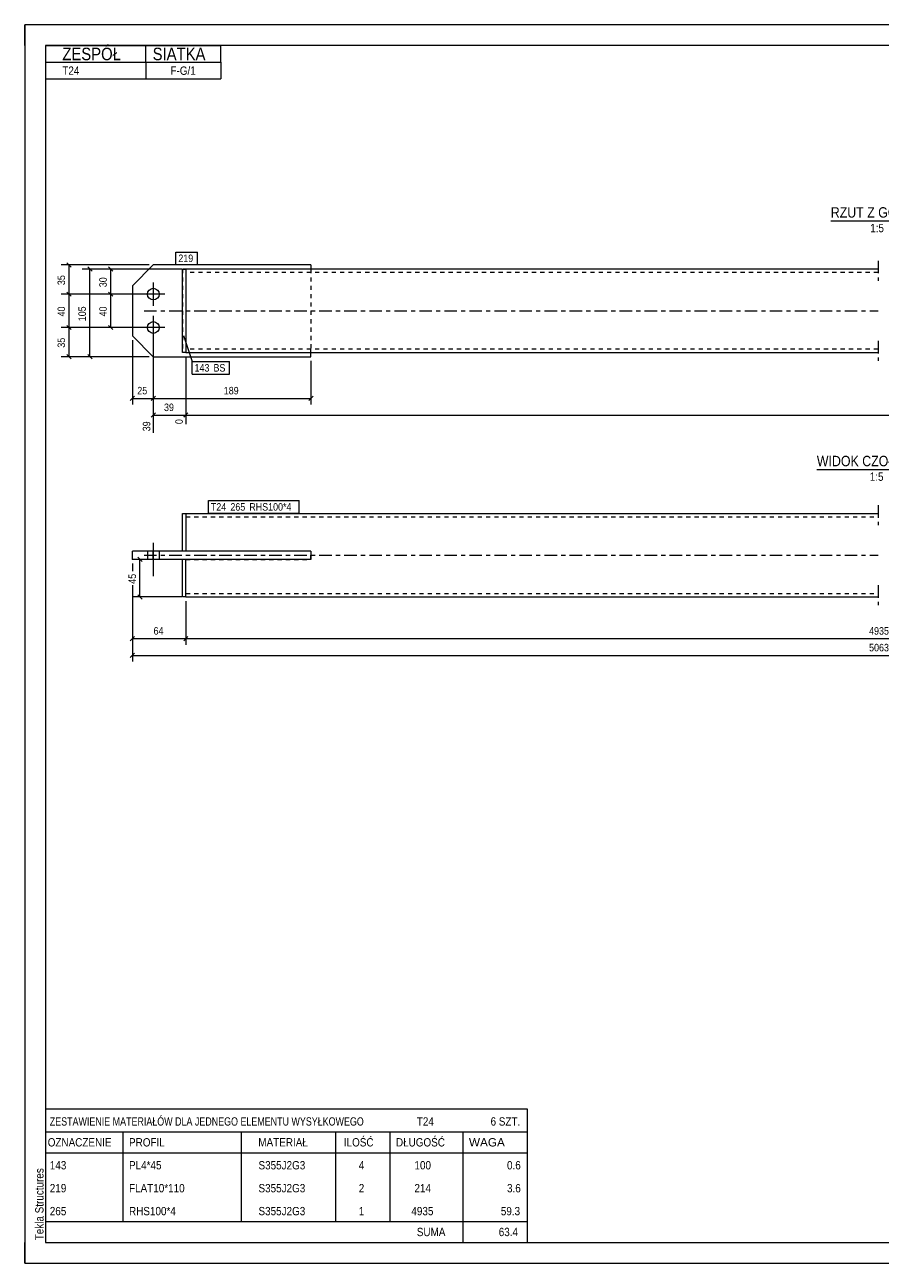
# Model space of a CAD drawing. Header units: millimetres. Extents: x 0 to 420, y 0 to 297.
# Tile 1 of 2: x 0 to 205, y 0 to 297. Entities that reach past the tile are written whole.
import ezdxf

# ---------------------------------------------------------------- set-up
doc = ezdxf.new("R2010")
doc.units = ezdxf.units.MM
for name, pattern in [('XKITLINE00', [0]), ('XKITLINE01', [4, 1, -1, 1, -1]), ('XKITLINE03', [6, 3, -1, 1, -1])]:
    doc.linetypes.add(name, pattern=pattern)
for name, color, linetype, lineweight in [('Arkusz rysunku', 3, 'Continuous', 0), ('Element', 2, 'Continuous', 0), ('Inny typ obiektu', 7, 'Continuous', 0), ('Wymiar', 4, 'Continuous', 0), ('Znak elementu', 2, 'Continuous', 0), ('Śruba', 3, 'Continuous', 0)]:
    doc.layers.add(name, color=color, linetype=linetype, lineweight=lineweight)
doc.styles.add('ARIAL', font='ARIAL.TTF')

msp = doc.modelspace()

# ---------------------------------------------------------------- linework, layer by layer
at = {"layer": 'Arkusz rysunku', "linetype": 'XKITLINE00', "lineweight": 0}
for p, q in [((420, 297), (0, 297)), ((0, 297), (0, 0)), ((0, 292), (0, 297)), ((5, 297), (0, 297)), ((415, 292), (5, 292)), ((5, 292), (5, 5)), ((0, 0), (0, 5)), ((5, 5), (415, 5)), ((0, 0), (420, 0))]:
    msp.add_line(p, q, dxfattribs=at)
at = {"layer": 'Element', "linetype": 'XKITLINE00', "lineweight": 0}
for p, q in [((30.82, 239.4), (25.82, 234.4)), ((68.62, 239.4), (30.82, 239.4)), ((37.82, 238.4), (38.62, 238.4)), ((37.82, 218.4), (37.82, 238.4)), ((204.62, 238.4), (38.62, 238.4)), ((38.62, 238.4), (38.62, 218.4)), ((68.62, 239.4), (68.62, 238.4)), ((38.62, 236.8), (38.62, 220)), ((25.82, 234.4), (25.82, 222.4)), ((25.82, 222.4), (30.82, 217.4)), ((30.82, 217.4), (68.62, 217.4)), ((38.62, 218.4), (37.82, 218.4)), ((38.62, 218.4), (204.62, 218.4)), ((68.62, 217.4), (68.62, 218.4)), ((37.82, 170.78), (37.82, 179.78)), ((37.82, 179.78), (38.62, 179.78)), ((38.62, 179.78), (204.62, 179.78)), ((38.62, 179.78), (38.62, 170.78)), ((38.62, 178.18), (38.62, 170.78)), ((68.62, 170.78), (25.82, 170.78)), ((25.82, 168.78), (25.82, 170.78)), ((30.82, 168.78), (30.82, 170.78)), ((68.62, 170.78), (68.62, 168.78)), ((68.62, 168.78), (25.82, 168.78)), ((37.82, 159.78), (37.82, 168.78)), ((38.62, 161.38), (38.62, 168.78)), ((38.62, 159.78), (38.62, 168.78)), ((38.62, 159.78), (37.82, 159.78)), ((38.62, 159.78), (204.62, 159.78))]:
    msp.add_line(p, q, dxfattribs=at)
at = {"layer": 'Element', "linetype": 'XKITLINE01', "lineweight": 0}
for p, q in [((38.62, 238.4), (37.82, 238.4)), ((37.82, 238.4), (37.82, 218.4)), ((38.62, 238.4), (38.62, 218.4)), ((38.62, 238.4), (38.62, 218.4)), ((204.62, 237.6), (38.62, 237.6)), ((68.62, 238.4), (68.62, 237.6)), ((68.62, 238.4), (68.62, 218.4)), ((38.62, 218.4), (37.82, 218.4)), ((204.62, 219.2), (38.62, 219.2)), ((68.62, 218.4), (68.62, 219.2)), ((68.62, 218.52), (68.62, 218.4)), ((68.62, 218.4), (68.62, 218.52)), ((38.62, 179.78), (38.62, 178.18)), ((38.62, 178.98), (204.62, 178.98)), ((38.62, 170.78), (37.82, 170.78)), ((68.62, 170.78), (38.62, 170.78)), ((68.62, 168.78), (68.62, 170.78)), ((68.62, 168.78), (68.62, 170.78)), ((38.62, 168.78), (37.82, 168.78)), ((38.62, 168.78), (68.62, 168.78)), ((38.62, 159.78), (38.62, 161.38)), ((38.62, 160.58), (204.62, 160.58))]:
    msp.add_line(p, q, dxfattribs=at)
at = {"layer": 'Element', "linetype": 'XKITLINE03', "lineweight": 0}
for p, q in [((204.62, 240.4), (204.62, 235.6)), ((28.62, 228.4), (204.62, 228.4)), ((204.62, 221.2), (204.62, 216.4)), ((204.62, 181.78), (204.62, 176.98)), ((28.62, 169.78), (204.62, 169.78)), ((204.62, 162.58), (204.62, 157.78))]:
    msp.add_line(p, q, dxfattribs=at)
at = {"layer": 'Inny typ obiektu', "linetype": 'XKITLINE00', "lineweight": 0}
for p, q in [((5, 292), (47, 292)), ((5, 292), (5, 288)), ((29, 288), (29, 292)), ((47, 288), (47, 292)), ((5, 288), (47, 288)), ((5, 288), (5, 284)), ((29, 288), (29, 284)), ((47, 288), (47, 284)), ((5, 284), (47, 284)), ((193.26, 250), (215.86, 250)), ((189.92, 190.38), (219, 190.38)), ((5, 37), (5, 31.5)), ((5, 37), (120.5, 37)), ((120.5, 37), (120.5, 31.5)), ((5, 31.5), (5, 26.5)), ((5, 31.5), (120.5, 31.5)), ((23.5, 31.5), (23.5, 26.5)), ((52, 26.5), (52, 31.5)), ((74.5, 31.5), (74.5, 26.5)), ((87.5, 31.5), (87.5, 26.5)), ((105, 31.5), (105, 26.5)), ((120.5, 31.5), (120.5, 26.5)), ((5, 26.5), (120.5, 26.5)), ((5, 26.5), (5, 21)), ((23.5, 26.5), (23.5, 21)), ((52, 21), (52, 26.5)), ((74.5, 26.5), (74.5, 21)), ((87.5, 26.5), (87.5, 21)), ((105, 26.5), (105, 21)), ((120.5, 26.5), (120.5, 21)), ((5, 21), (5, 15.5)), ((23.5, 21), (23.5, 15.5)), ((52, 15.5), (52, 21)), ((74.5, 21), (74.5, 15.5)), ((87.5, 21), (87.5, 15.5)), ((105, 21), (105, 15.5)), ((120.5, 21), (120.5, 15.5)), ((5, 15.5), (5, 10)), ((23.5, 15.5), (23.5, 10)), ((52, 10), (52, 15.5)), ((74.5, 15.5), (74.5, 10)), ((87.5, 15.5), (87.5, 10)), ((105, 15.5), (105, 10)), ((120.5, 15.5), (120.5, 10)), ((5, 10), (5, 5)), ((5, 10), (120.5, 10)), ((105, 10), (105, 5)), ((120.5, 10), (120.5, 5)), ((5, 5), (120.5, 5))]:
    msp.add_line(p, q, dxfattribs=at)
at = {"layer": 'Wymiar', "linetype": 'XKITLINE00', "lineweight": 0}
for p, q in [((29.82, 239.4), (8.76, 239.4)), ((10.11, 239.91), (11.13, 238.89)), ((10.62, 232.4), (10.62, 239.4)), ((37.62, 238.4), (13.76, 238.4)), ((15.11, 238.91), (16.13, 237.89)), ((15.62, 217.4), (15.62, 238.4)), ((37.62, 238.4), (18.76, 238.4)), ((20.11, 238.91), (21.13, 237.89)), ((20.62, 232.4), (20.62, 238.4)), ((29.82, 232.4), (8.76, 232.4)), ((29.82, 232.4), (8.76, 232.4)), ((10.11, 232.91), (11.13, 231.89)), ((10.11, 232.91), (11.13, 231.89)), ((10.62, 224.4), (10.62, 232.4)), ((29.82, 232.4), (18.76, 232.4)), ((29.82, 232.4), (18.76, 232.4)), ((20.11, 232.91), (21.13, 231.89)), ((20.11, 232.91), (21.13, 231.89)), ((20.62, 224.4), (20.62, 232.4)), ((29.82, 224.4), (8.76, 224.4)), ((29.82, 224.4), (8.76, 224.4)), ((10.11, 224.91), (11.13, 223.89)), ((10.11, 224.91), (11.13, 223.89)), ((10.62, 217.4), (10.62, 224.4)), ((29.82, 224.4), (18.76, 224.4)), ((20.11, 224.91), (21.13, 223.89)), ((30.82, 223.4), (30.82, 199.11)), ((30.82, 223.4), (30.82, 205.96)), ((30.82, 223.4), (30.82, 205.96)), ((25.82, 221.4), (25.82, 205.96)), ((29.82, 217.4), (8.76, 217.4)), ((10.11, 217.91), (11.13, 216.89)), ((29.82, 217.4), (13.76, 217.4)), ((15.11, 217.91), (16.13, 216.89)), ((38.62, 217.4), (38.62, 201.24)), ((38.62, 217.4), (38.62, 201.24)), ((68.62, 216.4), (68.62, 205.96)), ((26.33, 207.91), (25.31, 206.89)), ((31.33, 207.91), (30.31, 206.89)), ((31.33, 207.91), (30.31, 206.89)), ((69.13, 207.91), (68.11, 206.89)), ((25.82, 207.4), (30.82, 207.4)), ((30.82, 207.4), (68.62, 207.4)), ((31.33, 203.91), (30.31, 202.89)), ((30.82, 203.4), (38.62, 203.4)), ((39.13, 203.91), (38.11, 202.89)), ((39.13, 203.91), (38.16, 202.94)), ((38.62, 203.4), (379.42, 203.4)), ((36.82, 168.78), (25.76, 168.78)), ((25.82, 167.78), (25.82, 165.97)), ((25.82, 167.78), (25.82, 165.97)), ((27.11, 169.29), (28.13, 168.27)), ((27.62, 159.78), (27.62, 168.78)), ((25.82, 162.58), (25.82, 144.34)), ((25.82, 162.58), (25.82, 148.34)), ((37.62, 159.78), (25.76, 159.78)), ((27.11, 160.29), (28.13, 159.27)), ((38.62, 158.78), (38.62, 148.34)), ((38.62, 158.78), (38.62, 148.34)), ((26.33, 150.29), (25.31, 149.27)), ((25.82, 149.78), (38.62, 149.78)), ((39.13, 150.29), (38.11, 149.27)), ((39.13, 150.29), (38.11, 149.27)), ((38.62, 149.78), (371.62, 149.78)), ((26.33, 146.29), (25.31, 145.27)), ((25.82, 145.78), (384.42, 145.78))]:
    msp.add_line(p, q, dxfattribs=at)
at = {"layer": 'Znak elementu', "linetype": 'XKITLINE00', "lineweight": 0}
for p, q in [((36.22, 242.5), (41.43, 242.5)), ((36.22, 239.5), (36.22, 242.5)), ((41.43, 239.5), (41.43, 242.5)), ((36.22, 239.5), (41.43, 239.5)), ((38.04, 222.46), (40.11, 216.23)), ((40.11, 216.23), (49.06, 216.23)), ((40.11, 213.23), (40.11, 216.23)), ((49.06, 213.23), (49.06, 216.23)), ((40.11, 213.23), (49.06, 213.23)), ((44.02, 182.88), (65.78, 182.88)), ((44.02, 179.88), (44.02, 182.88)), ((65.78, 179.88), (65.78, 182.88)), ((44.02, 179.88), (65.78, 179.88))]:
    msp.add_line(p, q, dxfattribs=at)
at = {"layer": 'Śruba', "linetype": 'XKITLINE00', "lineweight": 0}
for p, q in [((30.82, 235.2), (30.82, 229.6)), ((33.62, 232.4), (28.02, 232.4)), ((30.82, 227.2), (30.82, 221.6)), ((33.62, 224.4), (28.02, 224.4)), ((30.82, 172.78), (30.82, 164.78)), ((30.82, 172.78), (30.82, 164.78)), ((29.42, 170.78), (29.42, 168.78)), ((29.42, 170.78), (29.42, 168.78)), ((32.22, 170.78), (32.22, 168.78)), ((32.22, 170.78), (32.22, 168.78))]:
    msp.add_line(p, q, dxfattribs=at)
for centre in [(30.82, 232.4), (30.82, 224.4)]:
    msp.add_circle(centre, 1.4, dxfattribs=at)

# ---------------------------------------------------------------- texts
at = {"layer": 'Arkusz rysunku', "style": 'ARIAL', "width": 0.85}
msp.add_text('Tekla Structures', height=2, rotation=90, dxfattribs=at).set_placement((4.5, 5.5))
at = {"layer": 'Inny typ obiektu', "style": 'ARIAL'}
for s, height, width, p in [('ZESPÓŁ', 3, 0.85, (9, 288.5)), ('SIATKA', 3, 0.85, (30.66, 288.5)), ('T24', 2, 0.85, (9, 285)), ('F-G/1', 2, 0.85, (34.93, 285)), ('RZUT Z GÓRY', 2.5, 0.85, (193.26, 250.75)), ('1:5', 2, 0.85, (202.71, 247.25)), ('WIDOK CZOŁOWY', 2.5, 0.85, (189.92, 191.13)), ('1:5', 2, 0.85, (202.61, 187.63)), ('ZESTAWIENIE MATERIAŁÓW DLA JEDNEGO ELEMENTU WYSYŁKOWEGO', 2, 0.765, (6, 33)), ('T24', 2, 0.85, (94, 33)), ('6', 2, 0.85, (111.69, 33)), (' SZT.', 2, 0.85, (113, 33)), ('OZNACZENIE', 2, 0.85, (5.5, 28)), ('PROFIL', 2, 0.85, (25, 28)), ('MATERIAŁ', 2, 0.85, (56, 28)), ('ILOŚĆ', 2, 0.85, (76.5, 28)), ('DŁUGOŚĆ', 2, 0.85, (89, 28)), ('WAGA', 2, 1.008832, (106.5, 28)), ('143', 2, 0.85, (6, 22.5)), ('PL4*45', 2, 0.85, (25, 22.5)), ('S355J2G3', 2, 0.85, (56.04, 22.5)), ('4', 2, 0.85, (80.09, 22.5)), ('100', 2, 0.85, (93.44, 22.5)), ('0.6', 2, 0.85, (115.63, 22.5)), ('219', 2, 0.85, (6, 17)), ('FLAT10*110', 2, 0.85, (25, 17)), ('S355J2G3', 2, 0.85, (56.04, 17)), ('2', 2, 0.85, (80.09, 17)), ('214', 2, 0.85, (93.44, 17)), ('3.6', 2, 0.85, (115.63, 17)), ('265', 2, 0.85, (6, 11.5)), ('RHS100*4', 2, 0.85, (25, 11.5)), ('S355J2G3', 2, 0.85, (56.04, 11.5)), ('1', 2, 0.85, (80.09, 11.5)), ('4935', 2, 0.85, (92.7, 11.5)), ('59.3', 2, 0.85, (114.15, 11.5)), ('SUMA', 2, 0.85, (94, 6.5)), ('63.4', 2, 0.85, (113.65, 6.5))]:
    msp.add_text(s, height=height, dxfattribs=dict(at, width=width)).set_placement(p)
at = {"layer": 'Wymiar', "style": 'ARIAL', "width": 0.85}
for s, p in [('35', (9.66, 234.56)), ('30', (19.66, 234.06)), ('40', (9.66, 227.06)), ('105', (14.66, 225.9)), ('40', (19.66, 227.06)), ('35', (9.66, 219.56)), ('0', (37.9, 201.24)), ('39', (30.1, 199.51)), ('45', (26.66, 162.94))]:
    msp.add_text(s, height=1.8, rotation=90.0002, dxfattribs=at).set_placement(p)
for s, p in [('25', (26.98, 208.36)), ('189', (47.72, 208.36)), ('39', (33.38, 204.36)), ('64', (30.88, 150.74)), ('4935', (202.45, 150.74)), ('5063', (202.45, 146.74))]:
    msp.add_text(s, height=1.8, dxfattribs=at).set_placement(p)
at = {"layer": 'Znak elementu', "style": 'ARIAL', "width": 0.85}
for s, p in [('219', (36.82, 240.1)), ('143', (40.71, 213.83)), ('BS', (45.25, 213.83)), ('T24', (44.62, 180.48)), ('265', (49.3, 180.48)), ('RHS100*4', (53.84, 180.48))]:
    msp.add_text(s, height=1.8, dxfattribs=at).set_placement(p)

doc.saveas('drawing.dxf')
